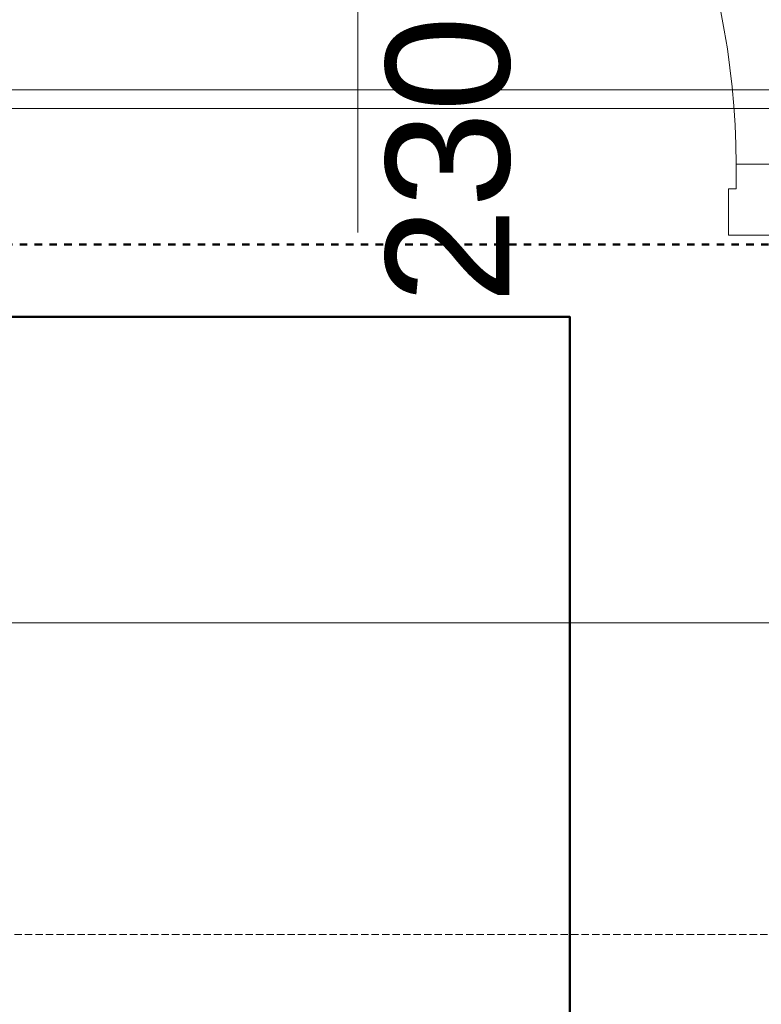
# Model space of a CAD drawing. Extents: x -7314 to 11761, y 144 to 9383.
# Tile 92 of 193: x 970 to 1090, y 7776 to 7935. Entities that reach past the tile are written whole.
import ezdxf
from ezdxf.xclip import XClip

# ---------------------------------------------------------------- set-up
doc = ezdxf.new("R2010")
doc.units = 0
doc.header["$MEASUREMENT"] = 0
doc.header["$XCLIPFRAME"] = 0
for name, pattern in [('Krawędzie ukryte', [68, 48, -20]), ('Przerywana', [96, 48, -48]), ('Wipeout_Contour', [20000, 0, -20000])]:
    doc.linetypes.add(name, pattern=pattern)
for name, color, linetype in [('FORMA - Arch 01 - 220-A Ściany', 7, 'Continuous'), ('FORMA - Arch 01 - 410-K Osie', 7, 'Continuous'), ('FORMA - Arch 02 - Strefy', 7, 'Continuous'), ('FORMA - Arch 04 - Wymiary ogólne', 7, 'Continuous')]:
    doc.layers.add(name, color=color, linetype=linetype)
doc.styles.add('STYL_AUTOMATYCZNY_2', font='arial.ttf')

# ---------------------------------------------------------------- blocks, each defined once
blk = doc.blocks.new('Rysunek_1_1', base_point=(4185.3, -5972.4))
at = {"color": 254, "linetype": 'Wipeout_Contour', "lineweight": 0, "ltscale": 31971.74384}
blk.add_wipeout([(1058.73, 7923.64), (1056.73, 7923.64), (1056.73, 7921.64), (1058.73, 7921.64)], dxfattribs=at).dxf.layer = 'FORMA - Arch 01 - 220-A Ściany'
at = {"color": 254, "linetype": 'Wipeout_Contour', "lineweight": 0, "ltscale": 54998.75939}
blk.add_wipeout([(1368.04, 7887.64), (1092.73, 7887.64), (944.04, 7887.64), (944.04, 7878.64), (935.04, 7878.64), (935.04, 7517.29), (1368.04, 7517.29)], dxfattribs=at).dxf.layer = 'FORMA - Arch 02 - Strefy'
at = {"color": 1, "linetype": 'Przerywana', "lineweight": 50, "ltscale": 0.025, "flags": 128}
blk.add_lwpolyline([(924.04, 7506.29), (1379.04, 7506.29), (1379.04, 7898.64), (924.04, 7898.64)], close=True, dxfattribs=at)
at = {"layer": 'FORMA - Arch 01 - 410-K Osie', "color": 7, "linetype": 'Krawędzie ukryte', "lineweight": 13, "ltscale": 0.025}
blk.add_line((2631.22, 7786.9), (587.6, 7786.9), dxfattribs=at)
at = {"layer": 'FORMA - Arch 04 - Wymiary ogólne', "color": 154, "linetype": 'Continuous', "lineweight": 13, "ltscale": 0.025}
blk.add_line((1369.04, 7837.38), (934.04, 7837.38), dxfattribs=at)
at = {"color": 254, "linetype": 'Wipeout_Contour', "lineweight": 0, "ltscale": 32296.366219}
blk.add_wipeout([(899.54, 7923.64), (899.54, 7920.64), (2018.1, 7920.64), (2018.1, 7923.64)], dxfattribs=at).dxf.layer = 'FORMA - Arch 01 - 220-A Ściany'
at = {"color": 254, "linetype": 'Wipeout_Contour', "lineweight": 0, "ltscale": 31971.74384}
blk.add_wipeout([(1058.73, 7923.64), (1056.73, 7923.64), (1056.73, 7921.64), (1058.73, 7921.64)], dxfattribs=at).dxf.layer = 'FORMA - Arch 01 - 220-A Ściany'
at = {"layer": 'FORMA - Arch 01 - 220-A Ściany', "color": 7, "linetype": 'Continuous', "lineweight": 13, "ltscale": 0.025}
blk.add_line((1058.73, 7923.64), (1056.73, 7923.64), dxfattribs=at)
at = {"layer": 'FORMA - Arch 01 - 220-A Ściany', "color": 7, "linetype": 'Continuous', "lineweight": 18, "ltscale": 0.025, "flags": 128}
blk.add_lwpolyline([(1058.73, 7923.64), (1058.73, 7921.64), (1056.73, 7921.64), (1056.73, 7923.64)], close=True, dxfattribs=at)
at = {"color": 254, "linetype": 'Wipeout_Contour', "lineweight": 0, "ltscale": 32296.366219}
blk.add_wipeout([(899.54, 7923.64), (899.54, 7920.64), (2018.1, 7920.64), (2018.1, 7923.64)], dxfattribs=at).dxf.layer = 'FORMA - Arch 01 - 220-A Ściany'
at = {"layer": 'FORMA - Arch 01 - 220-A Ściany', "color": 7, "linetype": 'Continuous', "lineweight": 15, "ltscale": 0.025}
blk.add_line((1024.73, 7995.17), (1024.73, 7900.55), dxfattribs=at)
at = {"layer": 'FORMA - Arch 01 - 220-A Ściany', "color": 7, "linetype": 'Continuous', "lineweight": 13, "ltscale": 0.025}
blk.add_line((899.54, 7923.64), (2018.1, 7923.64), dxfattribs=at)
at = {"layer": 'FORMA - Arch 01 - 220-A Ściany', "color": 7, "linetype": 'Continuous', "lineweight": 18, "ltscale": 0.025, "flags": 128}
blk.add_lwpolyline([(899.54, 7923.64), (899.54, 7920.64), (2018.1, 7920.64), (2018.1, 7923.64)], close=True, dxfattribs=at)
at = {"layer": 'FORMA - Arch 01 - 220-A Ściany', "color": 7, "linetype": 'Continuous', "lineweight": 13, "ltscale": 0.025}
blk.add_arc((963.53, 7911.64), 122.4, 0, 90, dxfattribs=at)
at = {"layer": 'FORMA - Arch 01 - 220-A Ściany', "color": 7, "linetype": 'Continuous', "lineweight": 13, "insert": (1055.08, 7889.03), "char_height": 20, "attachment_point": 7, "rotation": 90, "style": 'STYL_AUTOMATYCZNY_2'}
blk.add_mtext('\\A1;{\\pql;\\pt0;\\fArial|b0|i0|c238|p0;\\W1.000000;230\\fArial|b0|i0|c238|p0;\\W1.000000;\\A1{\\H.66x;\\S^  ;}\\fArial|b0|i0|c238|p0;\\W1.000000;\\fArial|b0|i0|c238|p0;\\W1.000000;}', dxfattribs=at)
at = {"color": 254, "linetype": 'Wipeout_Contour', "lineweight": 0, "ltscale": 47886.126018}
blk.add_wipeout([(1084.73, 7900.14), (1092.73, 7900.14), (1092.73, 7911.64), (1085.93, 7911.64), (1085.93, 7907.64), (1084.73, 7907.64)], dxfattribs=at).dxf.layer = 'FORMA - Arch 01 - 220-A Ściany'
at = {"layer": 'FORMA - Arch 01 - 220-A Ściany', "color": 7, "linetype": 'Continuous', "lineweight": 15, "ltscale": 0.025}
for p, q in [((1085.93, 7907.64), (1085.93, 7911.64)), ((1085.93, 7911.64), (1092.73, 7911.64)), ((1084.73, 7900.14), (1084.73, 7907.64)), ((1084.73, 7907.64), (1085.93, 7907.64)), ((1092.73, 7900.14), (1084.73, 7900.14))]:
    blk.add_line(p, q, dxfattribs=at)

msp = doc.modelspace()

# ---------------------------------------------------------------- block references
at = {"lineweight": 20}
ref = msp.add_blockref('Rysunek_1_1', (4185.29965, -5972.39804), dxfattribs=at)
XClip(ref).set_block_clipping_path([(254.0251470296, 246.5573808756), (9689.7973583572, 9358.9497337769)])

# ---------------------------------------------------------------- next in the draw order: linework, layer by layer
at = {"lineweight": 50}
msp.add_lwpolyline([(809.04065, 7886.89689), (1059.04065, 7886.89689), (1059.04065, 7686.89689), (809.04065, 7686.89689), (809.04065, 7886.89689)], dxfattribs=at)

doc.saveas('drawing.dxf')
